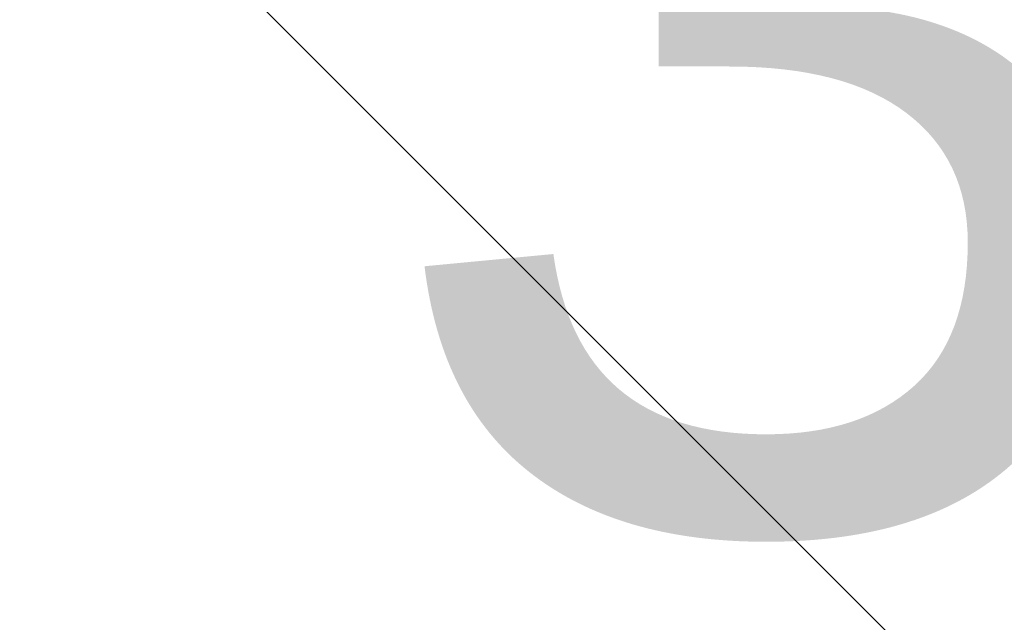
# Model space of a CAD drawing. Header units: metres. Extents: x 179483 to 180084, y 582739 to 582904.
# Tile 184 of 205: x 179805.221 to 179806.384, y 582835.732 to 582836.444. Entities that reach past the tile are written whole.
import ezdxf

# ---------------------------------------------------------------- set-up
doc = ezdxf.new("R2010")
doc.units = ezdxf.units.M
doc.layers.get('0').update_dxf_attribs({"linetype": 'CONTINUOUS', "lineweight": 9})
doc.layers.add('TA - VERDACHT_OBJECT', color=1, linetype='CONTINUOUS', lineweight=18)
doc.layers.add('TA - VRIJGEGEVEN TOT 4M-MV', color=3, linetype='CONTINUOUS', lineweight=18)
doc.styles.get("Standard").update_dxf_attribs({"font": 'arial.ttf'})

# ---------------------------------------------------------------- blocks, each defined once
blk = doc.blocks.new('Object')
at = {"color": 7}
blk.add_attdef('1', (-2.4803, 0.7741), '', height=1.2, dxfattribs=at)

msp = doc.modelspace()

# ---------------------------------------------------------------- hatches: boundary and pattern name
at = {"layer": 'TA - VRIJGEGEVEN TOT 4M-MV'}
h = msp.add_hatch(dxfattribs=at)
h.set_pattern_fill('ANSI31', color=256, scale=0.3, angle=90, style=0)
h.paths.add_polyline_path([(179814.8844, 582835.6365), (179814.5857, 582836.4097), (179799.7015, 582837.5659), (179789.2691, 582838.5326), (179789.5683, 582835.0703), (179790.5808, 582835.7514), (179793.2327, 582835.4313), (179800.598, 582834.5422), (179812.5383, 582833.3096)])

# ---------------------------------------------------------------- block references
at = {"layer": 'TA - VERDACHT_OBJECT', "linetype": 'ByBlock'}
msp.add_blockref('Object', (179807.65, 582835.07), dxfattribs=at).add_auto_attribs({'1': ' 307'})

doc.saveas('drawing.dxf')
